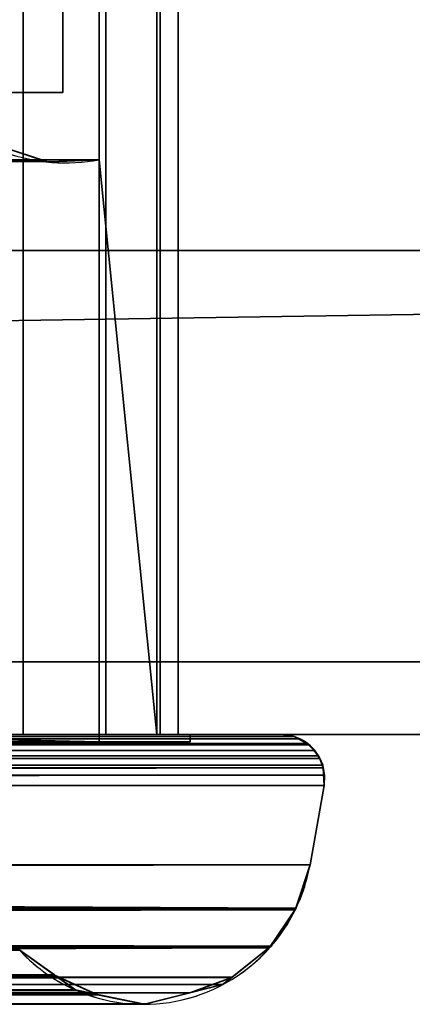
# Model space of a CAD drawing. Header units: millimetres. Extents: x -322 to 8072, y -96 to 57.
# Tile 83 of 256: x 1735 to 1746, y -47 to -20. Entities that reach past the tile are written whole.
import ezdxf

# ---------------------------------------------------------------- set-up
doc = ezdxf.new("R2010")
doc.units = ezdxf.units.MM
doc.layers.add('151', color=7, linetype='Continuous', true_color=0xffffff)

# ---------------------------------------------------------------- blocks, each defined once
blk = doc.blocks.new('UG_SURFACE_012')
at = {"layer": '151', "color": 252, "linetype": 'Continuous', "lineweight": 35}
for points in [[(1859, 0, 2017), (1141, 0, 2017), (1141, -26, 2017), (1859, -26, 2017)], [(1732.213, 0, 1414.95), (1732.213, -39.3, 1414.95), (1734.908, -39.3, 1415.507), (1734.908, 0, 1415.507)], [(1734.908, 0, 1896.493), (1734.908, -39.3, 1896.493), (1732.213, -39.3, 1897.05), (1732.213, 0, 1897.05)], [(1734.908, 0, 1415.507), (1734.908, -39.3, 1415.507), (1737.18, -39.3, 1417.06), (1737.18, 0, 1417.06)], [(1737.18, 0, 1894.94), (1737.18, -39.3, 1894.94), (1734.908, -39.3, 1896.493), (1734.908, 0, 1896.493)], [(1738.58, 0, 1424.764), (1738.58, -39.3, 1424.764), (1737, -23.5, 1427.017), (1737, -15.8, 1427.017)], [(1737, -15.8, 1884.983), (1737, -23.5, 1884.983), (1738.58, -39.3, 1887.236), (1738.58, 0, 1887.236)], [(1737.18, 0, 1417.06), (1737.18, -39.3, 1417.06), (1738.678, -39.3, 1419.369), (1738.678, 0, 1419.369)], [(1738.678, 0, 1892.632), (1738.678, -39.3, 1892.632), (1737.18, -39.3, 1894.94), (1737.18, 0, 1894.94)], [(1739.17, 0, 1422.076), (1739.17, -39.3, 1422.076), (1738.58, -39.3, 1424.764), (1738.58, 0, 1424.764)], [(1738.58, 0, 1887.236), (1738.58, -39.3, 1887.236), (1739.17, -39.3, 1889.924), (1739.17, 0, 1889.924)], [(1738.678, 0, 1419.369), (1738.678, -39.3, 1419.369), (1739.17, -39.3, 1422.076), (1739.17, 0, 1422.076)], [(1739.17, 0, 1889.924), (1739.17, -39.3, 1889.924), (1738.678, -39.3, 1892.632), (1738.678, 0, 1892.632)], [(1141, -26), (1141, -2), (1859, -2), (1859, -26)], [(1737, -15.8, 1884.983), (1737, -15.8, 1427.017), (1737, -23.5, 1427.017), (1737, -23.5, 1884.983)], [(1264, -17.65, 1894), (1264, -21.65, 1894), (1736, -21.65, 1894), (1736, -17.65, 1894)], [(1736, -17.65, 1418), (1736, -21.65, 1418), (1264, -21.65, 1418), (1264, -17.65, 1418)], [(1736, -17.65, 1894), (1736, -21.65, 1894), (1736, -21.65, 1418), (1736, -17.65, 1418)], [(1736, -21.65, 1894), (1264, -21.65, 1894), (1267.871, -21.65, 1890.128), (1732.129, -21.65, 1890.128)], [(1500, -21.65, 1421.872), (1267.871, -21.65, 1421.872), (1264, -21.65, 1418), (1736, -21.65, 1418)], [(1736, -21.65, 1418), (1732.129, -21.65, 1421.872), (1500, -21.65, 1421.872)], [(1732.129, -21.65, 1890.128), (1732.129, -21.65, 1421.872), (1736, -21.65, 1418), (1736, -21.65, 1894)], [(1265.674, -23.133, 1892.326), (1264.445, -23.39, 1893.555), (1735.539, -23.547, 1893.539)], [(1265.787, -23.109, 1892.213), (1265.674, -23.133, 1892.326), (1735.539, -23.547, 1893.539)], [(1735.539, -23.547, 1893.539), (1734.331, -23.147, 1892.331), (1265.787, -23.109, 1892.213)], [(1734.331, -23.147, 1419.669), (1735.579, -23.56, 1418.421), (1500, -23.503, 1418.332)], [(1735.579, -23.56, 1418.421), (1734.331, -23.147, 1892.331), (1735.539, -23.547, 1893.539)], [(1735.579, -23.56, 1418.421), (1734.331, -23.147, 1419.669), (1734.331, -23.147, 1892.331)], [(1735.539, -23.547, 1893.539), (1264.445, -23.39, 1893.555), (1272.779, -23.5, 1895)], [(1272.779, -23.5, 1895), (1727.221, -23.5, 1895), (1735.539, -23.547, 1893.539)], [(1500, -23.503, 1418.332), (1735.668, -23.557, 1418.332), (1727.221, -23.5, 1417)], [(1500, -23.503, 1418.332), (1735.579, -23.56, 1418.421), (1735.668, -23.557, 1418.332)], [(1735.668, -23.557, 1418.332), (1735.668, -23.557, 1418.332), (1500, -23.503, 1418.332)], [(1735.668, -23.557, 1418.332), (1737, -23.5, 1417), (1727.221, -23.5, 1417)], [(1727.221, -23.5, 1895), (1735.579, -23.56, 1893.579), (1735.539, -23.547, 1893.539)], [(1727.221, -23.5, 1895), (1737, -23.5, 1895), (1735.668, -23.557, 1893.668)], [(1735.668, -23.557, 1893.668), (1735.579, -23.56, 1893.579), (1727.221, -23.5, 1895)], [(1727.221, -39.3, 1417), (1727.221, -23.5, 1417), (1737, -23.5, 1417), (1737, -39.5, 1417)], [(1737, -39.5, 1895), (1737, -23.5, 1895), (1727.221, -23.5, 1895), (1727.221, -39.3, 1895)], [(1735.539, -23.547, 1893.539), (1735.668, -23.557, 1418.332), (1735.579, -23.56, 1418.421)], [(1735.539, -23.547, 1893.539), (1735.579, -23.56, 1893.579), (1735.668, -23.557, 1418.332)], [(1735.668, -23.557, 1893.668), (1737, -23.5, 1884.983), (1737, -23.5, 1427.017)], [(1735.668, -23.557, 1893.668), (1737, -23.5, 1895), (1737, -23.5, 1884.983)], [(1737, -23.5, 1427.017), (1737, -23.5, 1417), (1735.668, -23.557, 1418.332)], [(1737, -23.5, 1427.017), (1735.668, -23.557, 1418.332), (1735.668, -23.557, 1418.332), (1735.668, -23.557, 1893.668)], [(1738.58, -39.3, 1424.764), (1737, -39.3, 1427.017), (1737, -23.5, 1427.017)], [(1737, -23.5, 1884.983), (1737, -39.3, 1884.983), (1738.58, -39.3, 1887.236)], [(1737, -39.5, 1417), (1737, -23.5, 1417), (1737, -23.5, 1427.017), (1737, -39.3, 1427.017)], [(1737, -39.3, 1884.983), (1737, -23.5, 1884.983), (1737, -23.5, 1895), (1737, -39.5, 1895)], [(1735.579, -23.56, 1893.579), (1735.668, -23.557, 1893.668), (1735.668, -23.557, 1418.332)], [(1128, -26, 2030), (1128, -39.3, 2030), (1872, -39.3, 2030), (1872, -26, 2030)], [(1128, -26, 2030), (1872, -26, 2030), (1859, -26, 2017), (1141, -26, 2017)], [(1141, -26), (1859, -26), (1128, -37.3)], [(1859, -26), (1872, -26), (1872, -37.3), (1128, -37.3)], [(1128, -37.3), (1872, -37.3), (1872, -39.3, 2), (1128, -39.3, 2)], [(1128, -39.3, 2), (1872, -39.3, 2), (1742, -39.3, 1412), (1500, -39.3, 1412)], [(1258, -39.3, 1900), (1742, -39.3, 1900), (1872, -39.3, 2030), (1128, -39.3, 2030)], [(1257.446, -39.435, 1900.554), (1257.289, -39.556, 1900.711), (1742.714, -39.552, 1900.714)], [(1742.714, -39.552, 1900.714), (1257.516, -39.418, 1900.484), (1257.446, -39.435, 1900.554)], [(1257.518, -39.418, 1900.482), (1257.516, -39.418, 1900.484), (1742.714, -39.552, 1900.714)], [(1257.518, -39.418, 1900.482), (1742.364, -39.357, 1900.364), (1742, -39.3, 1900)], [(1742, -39.3, 1900), (1258, -39.3, 1900), (1257.518, -39.418, 1900.482)], [(1257.518, -39.418, 1900.482), (1742.478, -39.42, 1900.478), (1742.364, -39.357, 1900.364)], [(1742.714, -39.552, 1900.714), (1742.713, -39.552, 1900.713), (1257.518, -39.418, 1900.482)], [(1742.713, -39.552, 1900.713), (1742.478, -39.42, 1900.478), (1257.518, -39.418, 1900.482)], [(1257.518, -39.418, 1900.482), (1742.478, -39.42, 1900.478), (1742.478, -39.42, 1900.478)], [(1732.213, -39.3, 1897.05), (1739.5, -39.3, 1897.5), (1260.5, -39.3, 1897.5)], [(1267.787, -39.3, 1414.95), (1260.5, -39.3, 1414.5), (1739.5, -39.3, 1414.5)], [(1739.5, -39.5, 1414.5), (1739.5, -39.3, 1414.5), (1260.5, -39.3, 1414.5), (1260.5, -39.5, 1414.5)], [(1260.5, -39.3, 1897.5), (1739.5, -39.3, 1897.5), (1739.5, -39.5, 1897.5), (1260.5, -39.5, 1897.5)], [(1739.5, -39.5, 1414.5), (1260.5, -39.5, 1414.5), (1263, -39.5, 1417), (1737, -39.5, 1417)], [(1260.5, -39.5, 1897.5), (1739.5, -39.5, 1897.5), (1737, -39.5, 1895), (1263, -39.5, 1895)], [(1272.779, -39.3, 1417), (1727.221, -39.3, 1417), (1737, -39.5, 1417), (1263, -39.5, 1417)], [(1263, -39.5, 1895), (1737, -39.5, 1895), (1727.221, -39.3, 1895), (1272.779, -39.3, 1895)], [(1739.5, -39.3, 1414.5), (1270.489, -39.3, 1415.475), (1267.787, -39.3, 1414.95)], [(1272.779, -39.3, 1417), (1270.489, -39.3, 1415.475), (1739.5, -39.3, 1414.5), (1732.213, -39.3, 1414.95)], [(1500, -39.402, 1411.517), (1500, -39.3, 1412), (1742, -39.3, 1412)], [(1742, -39.3, 1412), (1742.364, -39.357, 1411.636), (1500, -39.402, 1411.517)], [(1742.364, -39.357, 1411.636), (1742.478, -39.42, 1411.522), (1500, -39.402, 1411.517)], [(1500, -39.404, 1411.514), (1500, -39.402, 1411.517), (1742.478, -39.42, 1411.522)], [(1742.478, -39.42, 1411.522), (1742.478, -39.42, 1411.522), (1500, -39.402, 1411.517)], [(1500, -39.558, 1411.297), (1500, -39.404, 1411.514), (1742.478, -39.42, 1411.522)], [(1742.478, -39.42, 1411.522), (1742.713, -39.552, 1411.287), (1500, -39.558, 1411.297)], [(1732.213, -39.3, 1897.05), (1734.908, -39.3, 1896.493), (1739.5, -39.3, 1897.5)], [(1739.5, -39.3, 1414.5), (1734.908, -39.3, 1415.507), (1732.213, -39.3, 1414.95)], [(1734.908, -39.3, 1896.493), (1737.18, -39.3, 1894.94), (1739.5, -39.3, 1897.5)], [(1739.5, -39.3, 1414.5), (1737.18, -39.3, 1417.06), (1734.908, -39.3, 1415.507)], [(1737, -39.3, 1427.017), (1737, -39.3, 1884.983), (1737, -39.5, 1895), (1737, -39.5, 1417)], [(1737, -39.3, 1427.017), (1738.58, -39.3, 1424.764), (1739.5, -39.3, 1897.5), (1739.17, -39.3, 1889.924)], [(1739.17, -39.3, 1889.924), (1738.58, -39.3, 1887.236), (1737, -39.3, 1427.017)], [(1738.58, -39.3, 1887.236), (1737, -39.3, 1884.983), (1737, -39.3, 1427.017)], [(1737, -39.5, 1417), (1737, -39.5, 1895), (1739.5, -39.5, 1897.5), (1739.5, -39.5, 1414.5)], [(1739.5, -39.3, 1897.5), (1737.18, -39.3, 1894.94), (1738.678, -39.3, 1892.632)], [(1738.678, -39.3, 1419.369), (1737.18, -39.3, 1417.06), (1739.5, -39.3, 1414.5)], [(1739.5, -39.3, 1897.5), (1738.58, -39.3, 1424.764), (1739.17, -39.3, 1422.076)], [(1739.5, -39.3, 1414.5), (1739.17, -39.3, 1422.076), (1738.678, -39.3, 1419.369)], [(1738.678, -39.3, 1892.632), (1739.17, -39.3, 1889.924), (1739.5, -39.3, 1897.5)], [(1739.17, -39.3, 1422.076), (1739.5, -39.3, 1414.5), (1739.5, -39.3, 1897.5)], [(1739.5, -39.3, 1897.5), (1739.5, -39.3, 1414.5), (1739.5, -39.5, 1414.5), (1739.5, -39.5, 1897.5)], [(1872, -39.3, 2), (1872, -39.3, 2030), (1742, -39.3, 1900), (1742, -39.3, 1412)], [(1742.364, -39.357, 1411.636), (1742, -39.3, 1412), (1742, -39.3, 1900), (1742.364, -39.357, 1900.364)], [(1742.478, -39.42, 1900.478), (1742.478, -39.42, 1411.522), (1742.364, -39.357, 1411.636)], [(1742.364, -39.357, 1900.364), (1742.478, -39.42, 1900.478), (1742.364, -39.357, 1411.636)], [(1742.478, -39.42, 1900.478), (1742.713, -39.552, 1411.287), (1742.478, -39.42, 1411.522)], [(1742.478, -39.42, 1900.478), (1742.713, -39.552, 1900.713), (1742.713, -39.552, 1411.287)], [(1257.081, -39.739, 1900.919), (1256.93, -39.965, 1901.07), (1743.067, -39.966, 1901.067)], [(1257.084, -39.734, 1900.916), (1257.081, -39.739, 1900.919), (1743.067, -39.966, 1901.067)], [(1257.11, -39.695, 1900.89), (1257.084, -39.734, 1900.916), (1742.911, -39.743, 1900.911)], [(1257.084, -39.734, 1900.916), (1743.067, -39.966, 1901.067), (1743.032, -39.888, 1901.032)], [(1743.067, -39.966, 1901.067), (1743.067, -39.966, 1901.067), (1257.084, -39.734, 1900.916)], [(1743.032, -39.888, 1901.032), (1742.911, -39.743, 1900.911), (1257.084, -39.734, 1900.916)], [(1742.911, -39.743, 1900.911), (1257.286, -39.559, 1900.714), (1257.11, -39.695, 1900.89)], [(1257.289, -39.556, 1900.711), (1257.286, -39.559, 1900.714), (1742.911, -39.743, 1900.911)], [(1742.784, -39.591, 1900.784), (1742.714, -39.552, 1900.714), (1257.289, -39.556, 1900.711)], [(1257.289, -39.556, 1900.711), (1742.91, -39.743, 1900.91), (1742.784, -39.591, 1900.784)], [(1742.911, -39.743, 1900.911), (1742.91, -39.743, 1900.91), (1257.289, -39.556, 1900.711)], [(1742.713, -39.552, 1411.287), (1742.714, -39.552, 1411.286), (1500, -39.558, 1411.297)], [(1500, -39.685, 1411.119), (1500, -39.561, 1411.293), (1742.714, -39.552, 1411.286)], [(1742.714, -39.552, 1411.286), (1742.784, -39.591, 1411.216), (1500, -39.685, 1411.119)], [(1500, -39.561, 1411.293), (1500, -39.558, 1411.297), (1742.714, -39.552, 1411.286)], [(1742.784, -39.591, 1411.216), (1742.91, -39.743, 1411.09), (1500, -39.685, 1411.119)], [(1500, -39.734, 1411.089), (1500, -39.685, 1411.119), (1742.91, -39.743, 1411.09)], [(1742.91, -39.743, 1411.09), (1742.911, -39.743, 1411.089), (1500, -39.734, 1411.089)], [(1500, -39.74, 1411.086), (1500, -39.734, 1411.089), (1742.911, -39.743, 1411.089)], [(1500, -39.972, 1410.946), (1500, -39.74, 1411.086), (1742.911, -39.743, 1411.089)], [(1742.911, -39.743, 1411.089), (1743.032, -39.888, 1410.968), (1500, -39.972, 1410.946)], [(1742.714, -39.552, 1411.286), (1742.713, -39.552, 1411.287), (1742.713, -39.552, 1900.713), (1742.714, -39.552, 1900.714)], [(1742.91, -39.743, 1411.09), (1742.714, -39.552, 1900.714), (1742.784, -39.591, 1900.784)], [(1742.714, -39.552, 1900.714), (1742.91, -39.743, 1411.09), (1742.784, -39.591, 1411.216)], [(1742.784, -39.591, 1411.216), (1742.714, -39.552, 1411.286), (1742.714, -39.552, 1900.714)], [(1742.784, -39.591, 1900.784), (1742.91, -39.743, 1900.91), (1742.91, -39.743, 1411.09)], [(1743.032, -39.888, 1410.968), (1742.911, -39.743, 1411.089), (1742.91, -39.743, 1900.91), (1742.911, -39.743, 1900.911)], [(1742.911, -39.743, 1411.089), (1742.91, -39.743, 1411.09), (1742.91, -39.743, 1900.91)], [(1743.067, -39.966, 1410.933), (1742.911, -39.743, 1900.911), (1743.032, -39.888, 1901.032)], [(1742.911, -39.743, 1900.911), (1743.067, -39.966, 1410.933), (1743.032, -39.888, 1410.968)], [(1256.915, -39.987, 1901.085), (1256.84, -40.219, 1901.16), (1743.159, -40.218, 1901.16)], [(1743.159, -40.218, 1901.16), (1256.926, -39.971, 1901.074), (1256.915, -39.987, 1901.085)], [(1256.93, -39.965, 1901.07), (1256.926, -39.971, 1901.074), (1743.159, -40.218, 1901.16)], [(1256.93, -39.965, 1901.07), (1743.159, -40.218, 1901.159), (1743.145, -40.142, 1901.145)], [(1743.159, -40.218, 1901.16), (1743.159, -40.218, 1901.159), (1256.93, -39.965, 1901.07)], [(1743.145, -40.142, 1901.145), (1743.067, -39.966, 1901.067), (1256.93, -39.965, 1901.07)], [(1743.032, -39.888, 1410.968), (1743.067, -39.966, 1410.933), (1500, -39.972, 1410.946)], [(1500, -40.101, 1410.868), (1500, -39.979, 1410.942), (1743.067, -39.966, 1410.933)], [(1743.067, -39.966, 1410.933), (1743.145, -40.142, 1410.855), (1500, -40.101, 1410.868)], [(1500, -39.979, 1410.942), (1500, -39.972, 1410.946), (1743.067, -39.966, 1410.933)], [(1743.067, -39.966, 1410.933), (1743.067, -39.966, 1410.933), (1500, -39.972, 1410.946)], [(1743.032, -39.888, 1901.032), (1743.067, -39.966, 1901.067), (1743.067, -39.966, 1410.933)], [(1743.159, -40.218, 1410.841), (1743.067, -39.966, 1901.067), (1743.145, -40.142, 1901.145)], [(1743.067, -39.966, 1901.067), (1743.159, -40.218, 1410.841), (1743.145, -40.142, 1410.855)], [(1743.067, -39.966, 1410.933), (1743.067, -39.966, 1410.933), (1743.067, -39.966, 1901.067)], [(1256.821, -40.278, 1901.179), (1256.804, -40.599, 1901.196), (1743.182, -40.709, 1901.182)], [(1743.182, -40.709, 1901.182), (1256.837, -40.228, 1901.163), (1256.821, -40.278, 1901.179)], [(1256.84, -40.219, 1901.16), (1256.837, -40.228, 1901.163), (1743.197, -40.421, 1901.197)], [(1256.837, -40.228, 1901.163), (1743.182, -40.709, 1901.182), (1743.197, -40.421, 1901.197)], [(1743.197, -40.421, 1901.197), (1743.159, -40.218, 1901.16), (1256.84, -40.219, 1901.16)], [(1500, -40.218, 1410.852), (1500, -40.101, 1410.868), (1743.145, -40.142, 1410.855)], [(1743.145, -40.142, 1410.855), (1743.159, -40.218, 1410.841), (1500, -40.218, 1410.852)], [(1743.159, -40.218, 1410.841), (1743.159, -40.218, 1410.841), (1500, -40.218, 1410.852)], [(1743.159, -40.218, 1410.841), (1500, -40.565, 1410.802), (1500, -40.227, 1410.85)], [(1500, -40.709, 1410.818), (1500, -40.565, 1410.802), (1743.159, -40.218, 1410.841)], [(1743.159, -40.218, 1410.841), (1743.197, -40.421, 1410.803), (1500, -40.709, 1410.818)], [(1500, -40.227, 1410.85), (1500, -40.218, 1410.852), (1743.159, -40.218, 1410.841)], [(1743.145, -40.142, 1901.145), (1743.159, -40.218, 1901.159), (1743.159, -40.218, 1410.841)], [(1743.182, -40.709, 1410.818), (1743.159, -40.218, 1901.16), (1743.197, -40.421, 1901.197)], [(1743.159, -40.218, 1901.16), (1743.182, -40.709, 1410.818), (1743.197, -40.421, 1410.803)], [(1743.197, -40.421, 1410.803), (1743.159, -40.218, 1410.841), (1743.159, -40.218, 1901.16)], [(1743.159, -40.218, 1410.841), (1743.159, -40.218, 1410.841), (1743.159, -40.218, 1901.159), (1743.159, -40.218, 1901.16)], [(1256.804, -40.599, 1901.196), (1256.818, -40.709, 1901.182), (1743.182, -40.709, 1901.182)], [(1743.197, -40.421, 1410.803), (1743.182, -40.709, 1410.818), (1500, -40.709, 1410.818)], [(1743.197, -40.421, 1901.197), (1743.182, -40.709, 1901.182), (1743.182, -40.709, 1410.818)], [(1742.797, -42.882, 1900.797), (1743.182, -40.709, 1901.182), (1256.818, -40.709, 1901.182), (1257.203, -42.882, 1900.797)], [(1500, -40.709, 1410.818), (1743.182, -40.709, 1410.818), (1742.797, -42.882, 1411.203), (1500, -42.882, 1411.203)], [(1742.797, -42.882, 1411.203), (1743.182, -40.709, 1410.818), (1743.182, -40.709, 1901.182), (1742.797, -42.882, 1900.797)], [(1742.797, -42.882, 1900.797), (1257.203, -42.882, 1900.797), (1257.597, -44.084, 1900.403)], [(1257.597, -44.084, 1900.403), (1742.406, -44.086, 1900.406), (1742.797, -42.882, 1900.797)], [(1500, -42.882, 1411.203), (1742.797, -42.882, 1411.203), (1742.405, -44.076, 1411.595)], [(1742.405, -44.076, 1411.595), (1500, -44.048, 1411.67), (1500, -42.882, 1411.203)], [(1742.405, -44.076, 1411.595), (1742.797, -42.882, 1900.797), (1742.406, -44.086, 1900.406)], [(1742.405, -44.076, 1411.595), (1742.797, -42.882, 1411.203), (1742.797, -42.882, 1900.797)], [(1257.597, -44.084, 1900.403), (1741.728, -45.121, 1899.728), (1742.401, -44.103, 1900.401)], [(1257.597, -44.084, 1900.403), (1257.597, -44.085, 1900.403), (1741.669, -45.168, 1899.669)], [(1741.669, -45.168, 1899.669), (1741.728, -45.121, 1899.728), (1257.597, -44.084, 1900.403)], [(1742.401, -44.103, 1900.401), (1742.406, -44.087, 1900.406), (1257.597, -44.084, 1900.403)], [(1742.406, -44.087, 1900.406), (1742.406, -44.086, 1900.406), (1257.597, -44.084, 1900.403)], [(1741.669, -45.168, 1899.669), (1257.597, -44.085, 1900.403), (1257.611, -44.127, 1900.389)], [(1500, -44.048, 1411.67), (1742.405, -44.076, 1411.595), (1742.403, -44.085, 1411.597)], [(1742.403, -44.085, 1411.597), (1500, -44.055, 1411.673), (1500, -44.048, 1411.67)], [(1500, -44.055, 1411.673), (1742.403, -44.085, 1411.597), (1742.389, -44.127, 1411.611)], [(1742.389, -44.127, 1411.611), (1500, -44.644, 1411.909), (1500, -44.055, 1411.673)], [(1742.406, -44.087, 1900.406), (1741.681, -45.158, 1412.319), (1741.729, -45.119, 1412.271)], [(1741.681, -45.158, 1412.319), (1742.406, -44.087, 1900.406), (1742.401, -44.103, 1900.401)], [(1742.401, -44.103, 1900.401), (1741.728, -45.121, 1899.728), (1741.681, -45.158, 1412.319)], [(1742.406, -44.087, 1900.406), (1741.729, -45.119, 1412.271), (1742.389, -44.127, 1411.611)], [(1742.389, -44.127, 1411.611), (1742.403, -44.085, 1411.597), (1742.406, -44.087, 1900.406)], [(1742.406, -44.086, 1900.406), (1742.406, -44.087, 1900.406), (1742.403, -44.085, 1411.597), (1742.405, -44.076, 1411.595)], [(1257.611, -44.127, 1900.389), (1258.271, -45.119, 1899.729), (1741.669, -45.168, 1899.669)], [(1500, -44.644, 1411.909), (1742.389, -44.127, 1411.611), (1741.729, -45.119, 1412.271)], [(1500, -44.644, 1411.909), (1741.729, -45.119, 1412.271), (1741.681, -45.158, 1412.319)], [(1741.681, -45.158, 1412.319), (1500, -45.108, 1412.377), (1500, -44.644, 1411.909)], [(1258.271, -45.119, 1899.729), (1258.331, -45.167, 1899.669), (1741.669, -45.168, 1899.669)], [(1258.331, -45.167, 1899.669), (1258.332, -45.168, 1899.668), (1740.647, -45.979, 1898.647), (1741.668, -45.168, 1899.668)], [(1741.668, -45.168, 1899.668), (1741.669, -45.168, 1899.669), (1258.331, -45.167, 1899.669)], [(1258.332, -45.168, 1899.668), (1259.353, -45.979, 1898.647), (1740.647, -45.979, 1898.647)], [(1500, -45.119, 1412.388), (1500, -45.108, 1412.377), (1741.681, -45.158, 1412.319)], [(1741.681, -45.158, 1412.319), (1500, -45.964, 1413.239), (1500, -45.119, 1412.388)], [(1500, -45.964, 1413.239), (1741.681, -45.158, 1412.319), (1741.668, -45.168, 1412.332)], [(1741.668, -45.168, 1412.332), (1500, -45.997, 1413.324), (1500, -45.964, 1413.239)], [(1741.668, -45.168, 1412.332), (1740.666, -45.964, 1413.334), (1500, -45.997, 1413.324)], [(1741.668, -45.168, 1899.668), (1740.647, -45.979, 1898.647), (1740.645, -45.981, 1413.355), (1740.666, -45.964, 1413.334)], [(1740.666, -45.964, 1413.334), (1741.668, -45.168, 1412.332), (1741.668, -45.168, 1899.668)], [(1741.669, -45.168, 1899.669), (1741.668, -45.168, 1899.668), (1741.668, -45.168, 1412.332), (1741.681, -45.158, 1412.319)], [(1741.728, -45.121, 1899.728), (1741.669, -45.168, 1899.669), (1741.681, -45.158, 1412.319)], [(1734.813, -45.236, 1892.813), (1735.769, -45.911, 1893.769), (1264.232, -45.915, 1893.768)], [(1735.774, -45.919, 1418.226), (1500, -45.236, 1419.187), (1500, -45.783, 1418.581)], [(1735.774, -45.919, 1418.226), (1734.813, -45.236, 1419.187), (1500, -45.236, 1419.187)], [(1735.769, -45.911, 1893.769), (1734.813, -45.236, 1419.187), (1735.774, -45.919, 1418.226)], [(1735.769, -45.911, 1893.769), (1734.813, -45.236, 1892.813), (1734.813, -45.236, 1419.187)], [(1740.645, -45.981, 1898.645), (1259.353, -45.979, 1898.647), (1259.355, -45.981, 1898.645)], [(1740.645, -45.981, 1898.645), (1740.647, -45.979, 1898.647), (1259.353, -45.979, 1898.647)], [(1740.645, -45.981, 1898.645), (1259.355, -45.981, 1898.645), (1259.604, -46.179, 1898.396)], [(1740.394, -46.18, 1898.394), (1740.645, -45.981, 1898.645), (1259.604, -46.179, 1898.396)], [(1735.775, -45.916, 1893.775), (1263.048, -46.442, 1894.952), (1263.654, -46.326, 1894.346)], [(1735.775, -45.916, 1893.775), (1736.373, -46.338, 1894.373), (1263.048, -46.442, 1894.952)], [(1263.654, -46.326, 1894.346), (1735.769, -45.911, 1893.769), (1735.775, -45.916, 1893.775)], [(1263.654, -46.326, 1894.346), (1264.226, -45.919, 1893.774), (1264.232, -45.915, 1893.768), (1735.769, -45.911, 1893.769)], [(1500, -45.783, 1418.581), (1500, -45.948, 1418.231), (1735.774, -45.919, 1418.226)], [(1500, -45.972, 1418.182), (1735.813, -45.947, 1418.187), (1735.774, -45.919, 1418.226)], [(1735.774, -45.919, 1418.226), (1500, -45.948, 1418.231), (1500, -45.972, 1418.182)], [(1736.346, -46.326, 1417.654), (1735.813, -45.947, 1418.187), (1500, -45.972, 1418.182)], [(1500, -45.997, 1413.324), (1740.666, -45.964, 1413.334), (1740.645, -45.981, 1413.355)], [(1736.953, -46.454, 1417.047), (1500, -45.972, 1418.182), (1500, -46.512, 1417.042)], [(1736.953, -46.454, 1417.047), (1736.346, -46.326, 1417.654), (1500, -45.972, 1418.182)], [(1500, -46.458, 1414.494), (1740.645, -45.981, 1413.355), (1740.396, -46.179, 1413.604)], [(1740.645, -45.981, 1413.355), (1500, -46.458, 1414.494), (1500, -46.006, 1413.345)], [(1740.645, -45.981, 1413.355), (1500, -46.006, 1413.345), (1500, -45.997, 1413.324)], [(1735.774, -45.919, 1418.226), (1735.775, -45.916, 1893.775), (1735.769, -45.911, 1893.769)], [(1736.373, -46.338, 1894.373), (1735.775, -45.916, 1893.775), (1735.774, -45.919, 1418.226)], [(1736.951, -46.458, 1894.951), (1735.774, -45.919, 1418.226), (1735.813, -45.947, 1418.187)], [(1736.951, -46.458, 1894.951), (1736.373, -46.338, 1894.373), (1735.774, -45.919, 1418.226)], [(1735.813, -45.947, 1418.187), (1736.953, -46.458, 1894.953), (1736.951, -46.458, 1894.951)], [(1735.813, -45.947, 1418.187), (1736.346, -46.326, 1417.654), (1736.953, -46.458, 1894.953)], [(1740.645, -45.981, 1898.645), (1739.522, -46.396, 1414.478), (1740.396, -46.179, 1413.604)], [(1739.522, -46.396, 1414.478), (1740.645, -45.981, 1898.645), (1740.394, -46.18, 1898.394)], [(1740.396, -46.179, 1413.604), (1740.645, -45.981, 1413.355), (1740.645, -45.981, 1898.645)], [(1740.647, -45.979, 1898.647), (1740.645, -45.981, 1898.645), (1740.645, -45.981, 1413.355)], [(1259.604, -46.179, 1898.396), (1260.506, -46.421, 1897.494), (1739.494, -46.404, 1897.494)], [(1739.494, -46.404, 1897.494), (1740.394, -46.18, 1898.394), (1259.604, -46.179, 1898.396)], [(1740.396, -46.179, 1413.604), (1739.522, -46.396, 1414.478), (1500, -46.458, 1414.494)], [(1740.394, -46.18, 1898.394), (1739.494, -46.404, 1897.494), (1739.488, -46.405, 1414.512), (1739.522, -46.396, 1414.478)], [(1739.488, -46.405, 1897.488), (1739.494, -46.404, 1897.494), (1260.506, -46.421, 1897.494)], [(1739.488, -46.405, 1897.488), (1260.506, -46.421, 1897.494), (1260.511, -46.423, 1897.489)], [(1260.511, -46.423, 1897.489), (1738.249, -46.713, 1896.249), (1739.488, -46.405, 1897.488)], [(1738.249, -46.713, 1896.249), (1260.511, -46.423, 1897.489), (1261.606, -46.717, 1896.394)], [(1736.953, -46.458, 1894.953), (1261.747, -46.69, 1896.253), (1263.046, -46.442, 1894.954)], [(1736.953, -46.458, 1894.953), (1738.219, -46.72, 1896.219), (1261.747, -46.69, 1896.253)], [(1263.046, -46.442, 1894.954), (1736.951, -46.458, 1894.951), (1736.953, -46.458, 1894.953)], [(1263.046, -46.442, 1894.954), (1263.048, -46.442, 1894.952), (1736.951, -46.458, 1894.951)], [(1736.373, -46.338, 1894.373), (1736.951, -46.458, 1894.951), (1263.048, -46.442, 1894.952)], [(1500, -46.469, 1414.522), (1739.522, -46.396, 1414.478), (1739.488, -46.405, 1414.512)], [(1500, -46.469, 1414.522), (1500, -46.458, 1414.494), (1739.522, -46.396, 1414.478)], [(1739.488, -46.405, 1414.512), (1500, -46.628, 1415.708), (1500, -46.652, 1414.986)], [(1739.488, -46.405, 1414.512), (1500, -46.652, 1414.986), (1500, -46.469, 1414.522)], [(1739.488, -46.405, 1414.512), (1738.287, -46.703, 1415.713), (1500, -46.628, 1415.708)], [(1500, -46.512, 1417.042), (1736.998, -46.463, 1417.002), (1736.953, -46.454, 1417.047)], [(1500, -46.512, 1417.042), (1500, -46.532, 1416.999), (1736.998, -46.463, 1417.002)], [(1738.219, -46.72, 1415.781), (1736.998, -46.463, 1417.002), (1500, -46.532, 1416.999)], [(1738.249, -46.713, 1415.751), (1500, -46.532, 1416.999), (1500, -46.589, 1416.879)], [(1738.249, -46.713, 1415.751), (1738.219, -46.72, 1415.781), (1500, -46.532, 1416.999)], [(1736.346, -46.326, 1417.654), (1736.953, -46.454, 1417.047), (1736.953, -46.458, 1894.953)], [(1738.219, -46.72, 1896.219), (1736.953, -46.454, 1417.047), (1736.998, -46.463, 1417.002)], [(1738.219, -46.72, 1896.219), (1736.953, -46.458, 1894.953), (1736.953, -46.454, 1417.047)], [(1736.998, -46.463, 1417.002), (1738.249, -46.713, 1896.249), (1738.219, -46.72, 1896.219)], [(1736.998, -46.463, 1417.002), (1738.219, -46.72, 1415.781), (1738.249, -46.713, 1896.249)], [(1739.488, -46.405, 1897.488), (1738.249, -46.713, 1896.249), (1738.249, -46.713, 1415.751), (1738.287, -46.703, 1415.713)], [(1738.287, -46.703, 1415.713), (1739.488, -46.405, 1414.512), (1739.488, -46.405, 1897.488)], [(1739.494, -46.404, 1897.494), (1739.488, -46.405, 1897.488), (1739.488, -46.405, 1414.512)], [(1261.606, -46.717, 1896.394), (1261.747, -46.69, 1896.253), (1738.249, -46.713, 1896.249)], [(1261.747, -46.69, 1896.253), (1738.219, -46.72, 1896.219), (1738.249, -46.713, 1896.249)], [(1261.747, -46.69, 1896.253), (1261.747, -46.69, 1896.253), (1738.249, -46.713, 1896.249)], [(1738.249, -46.713, 1896.249), (1738.249, -46.713, 1896.249), (1261.747, -46.69, 1896.253)], [(1738.287, -46.703, 1415.713), (1500, -46.589, 1416.879), (1500, -46.626, 1415.747)], [(1500, -46.589, 1416.879), (1738.287, -46.703, 1415.713), (1738.249, -46.713, 1415.751)], [(1500, -46.626, 1415.747), (1500, -46.628, 1415.708), (1738.287, -46.703, 1415.713)], [(1738.219, -46.72, 1415.781), (1738.249, -46.713, 1415.751), (1738.249, -46.713, 1896.249)], [(1738.249, -46.713, 1896.249), (1738.249, -46.713, 1896.249), (1738.249, -46.713, 1415.751)]]:
    blk.add_3dface(points, dxfattribs=at)

msp = doc.modelspace()

# ---------------------------------------------------------------- linework, layer by layer
at = {"layer": '151', "color": 253, "linetype": 'Continuous', "lineweight": -3}
for p, q in [((1737, -15.8, 1884.983), (1737, -23.5, 1884.983)), ((1737, -15.8, 1427.017), (1737, -23.5, 1427.017)), ((1736, -21.65, 1418), (1736, -17.65, 1418)), ((1736, -21.65, 1894), (1736, -17.65, 1894)), ((1736, -21.65, 1894), (1264, -21.65, 1894)), ((1264, -21.65, 1418), (1736, -21.65, 1418)), ((1736, -21.65, 1418), (1736, -21.65, 1894)), ((1727.221, -23.5, 1417), (1737, -23.5, 1417)), ((1737, -23.5, 1895), (1727.221, -23.5, 1895)), ((1737, -23.5, 1417), (1737, -23.5, 1427.017)), ((1737, -23.5, 1884.983), (1737, -39.3, 1884.983)), ((1737, -39.5, 1895), (1737, -23.5, 1895)), ((1737, -23.5, 1884.983), (1737, -23.5, 1895)), ((1737, -23.5, 1427.017), (1737, -23.5, 1884.983)), ((1737, -23.5, 1417), (1737, -39.5, 1417)), ((1737, -23.5, 1427.017), (1737, -39.3, 1427.017)), ((1872, -26, 2030), (1128, -26, 2030)), ((1859, -26, 2017), (1141, -26, 2017)), ((1872, -37.3), (1128, -37.3)), ((1128, -39.3, 2030), (1872, -39.3, 2030)), ((1128, -39.3, 2), (1872, -39.3, 2)), ((1260.5, -39.3, 1414.5), (1739.5, -39.3, 1414.5)), ((1739.5, -39.3, 1897.5), (1260.5, -39.3, 1897.5)), ((1260.5, -39.5, 1414.5), (1739.5, -39.5, 1414.5)), ((1739.5, -39.5, 1897.5), (1260.5, -39.5, 1897.5)), ((1263, -39.5, 1417), (1737, -39.5, 1417)), ((1737, -39.5, 1895), (1263, -39.5, 1895)), ((1737, -39.3, 1884.983), (1737, -39.3, 1427.017)), ((1737, -39.5, 1417), (1737, -39.5, 1895)), ((1739.5, -39.3, 1897.5), (1739.5, -39.5, 1897.5)), ((1739.5, -39.5, 1414.5), (1739.5, -39.3, 1414.5)), ((1739.5, -39.3, 1414.5), (1739.5, -39.3, 1897.5)), ((1739.5, -39.5, 1414.5), (1739.5, -39.5, 1897.5)), ((1743.182, -40.709, 1901.182), (1256.818, -40.709, 1901.182)), ((1500, -40.709, 1410.818), (1743.182, -40.709, 1410.818)), ((1743.182, -40.709, 1901.182), (1742.797, -42.882, 1900.797)), ((1743.182, -40.709, 1410.818), (1742.797, -42.882, 1411.203)), ((1743.182, -40.709, 1410.818), (1743.182, -40.709, 1901.182)), ((1742.797, -42.882, 1900.797), (1257.203, -42.882, 1900.797))]:
    msp.add_line(p, q, dxfattribs=at)
at = {"layer": '151', "color": 253, "linetype": 'Continuous', "lineweight": -3, "extrusion": (0, 1, 0)}
for centre, start, end in [((-1732.171, 1890.05, -39.3), 45, 226.3786), ((-1732.171, 1421.95, -39.3), 133.6214, 315)]:
    msp.add_arc(centre, 7, start, end, dxfattribs=at)
at = {"layer": '151', "color": 253, "linetype": 'Continuous', "lineweight": -3}
for points, degree, knots in [([(1732.129, -21.65, 1421.871), (1730.826, -21.65, 1421.871), (1500, -21.65, 1421.871)], 1, [0, 0, 0.005611, 1, 1]), ([(1732.129, -21.65, 1421.871), (1732.772, -22.48, 1421.228), (1733.581, -23.006, 1420.419), (1735.253, -23.596, 1418.747), (1736.135, -23.662, 1417.865), (1737, -23.5, 1417)], 3, [0, 0, 0, 0, 0.5, 0.5, 1, 1, 1, 1]), ([(1732.129, -21.65, 1890.129), (1732.772, -22.48, 1890.772), (1733.581, -23.006, 1891.581), (1735.253, -23.596, 1893.253), (1736.135, -23.662, 1894.135), (1737, -23.5, 1895)], 3, [0, 0, 0, 0, 0.5, 0.5, 1, 1, 1, 1]), ([(1743.182, -40.709, 1410.818), (1743.218, -40.504, 1410.782), (1743.197, -40.287, 1410.803), (1743.065, -39.912, 1410.935), (1742.958, -39.758, 1411.042), (1742.594, -39.404, 1411.406), (1742.296, -39.3, 1411.704), (1742, -39.3, 1412)], 3, [0, 0, 0, 0, 0.25, 0.25, 0.5, 0.5, 1, 1, 1, 1]), ([(1743.182, -40.709, 1901.182), (1743.218, -40.504, 1901.218), (1743.197, -40.287, 1901.197), (1743.065, -39.912, 1901.065), (1742.958, -39.758, 1900.958), (1742.594, -39.404, 1900.594), (1742.296, -39.3, 1900.296), (1742, -39.3, 1900)], 3, [0, 0, 0, 0, 0.25, 0.25, 0.5, 0.5, 1, 1, 1, 1]), ([(1738.219, -46.72, 1415.781), (1739.17, -46.72, 1414.83), (1740.125, -46.438, 1413.875), (1741.805, -45.208, 1412.195), (1742.563, -44.204, 1411.437), (1742.797, -42.882, 1411.203)], 3, [0, 0, 0, 0, 0.5, 0.5, 1, 1, 1, 1]), ([(1738.219, -46.72, 1896.219), (1739.171, -46.72, 1897.171), (1740.125, -46.438, 1898.125), (1741.386, -45.515, 1899.386), (1741.781, -45.117, 1899.781), (1742.428, -44.132, 1900.428), (1742.68, -43.541, 1900.68), (1742.797, -42.882, 1900.797)], 3, [0, 0, 0, 0, 0.5, 0.5, 0.75, 0.75, 1, 1, 1, 1]), ([(1734.813, -45.236, 1419.187), (1735.296, -45.755, 1418.704), (1735.842, -46.117, 1418.158), (1737.013, -46.606, 1416.987), (1737.61, -46.72, 1416.39), (1738.219, -46.72, 1415.781)], 3, [0, 0, 0, 0, 0.5, 0.5, 1, 1, 1, 1]), ([(1734.813, -45.236, 1892.813), (1735.287, -45.745, 1893.287), (1735.828, -46.109, 1893.828), (1737.006, -46.605, 1895.006), (1737.607, -46.72, 1895.607), (1738.219, -46.72, 1896.219)], 3, [0, 0, 0, 0, 0.5, 0.5, 1, 1, 1, 1])]:
    msp.add_open_spline(points, degree=degree, knots=knots, dxfattribs=at)
for points in [[(1742, -39.3, 1900), (1580.667, -39.3, 1900), (1419.333, -39.3, 1900), (1258, -39.3, 1900)], [(1500, -39.3, 1412), (1580.667, -39.3, 1412), (1661.333, -39.3, 1412), (1742, -39.3, 1412)], [(1742, -39.3, 1412), (1742, -39.3, 1574.667), (1742, -39.3, 1737.333), (1742, -39.3, 1900)], [(1500, -42.882, 1411.204), (1580.932, -42.882, 1411.204), (1661.864, -42.882, 1411.204), (1742.796, -42.882, 1411.204)], [(1742.796, -42.882, 1411.204), (1742.796, -42.882, 1574.401), (1742.796, -42.882, 1737.599), (1742.796, -42.882, 1900.796)]]:
    msp.add_open_spline(points, degree=3, dxfattribs=at)

# ---------------------------------------------------------------- block references
msp.add_blockref('UG_SURFACE_012', (0, 0), dxfattribs=at)

doc.saveas('drawing.dxf')
